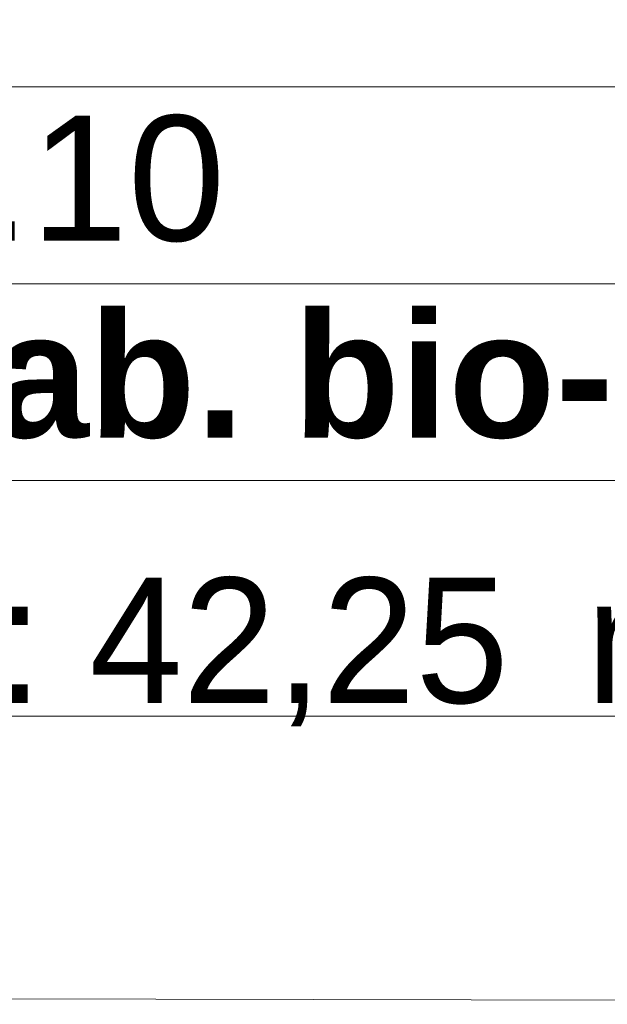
# Model space of a CAD drawing. Header units: millimetres. Extents: x -148444 to 51443, y -4810 to 453290.
# Tile 219 of 256: x 28514 to 29452, y 74486 to 76059. Entities that reach past the tile are written whole.
import ezdxf

# ---------------------------------------------------------------- set-up
doc = ezdxf.new("R2010")
doc.units = ezdxf.units.MM
doc.layers.add('- strefy pomieszczeń', color=8, linetype='Continuous')
doc.layers.add('Konstrukcja - Stropy', color=8, linetype='Continuous')
doc.styles.add('STYL_AUTOMATYCZNY_1', font='arial.ttf')
doc.styles.add('STYL_AUTOMATYCZNY_2', font='arial.ttf')
doc.styles.add('STYL_AUTOMATYCZNY_6', font='txt')

msp = doc.modelspace()

# ---------------------------------------------------------------- linework, layer by layer
at = {"layer": '- strefy pomieszczeń', "color": 8, "linetype": 'Continuous', "lineweight": 13, "ltscale": 100}
for p, q in [((28198.1, 75951.5), (30257.3, 75951.5)), ((30257.3, 75637.2), (28198.1, 75637.2)), ((28198.1, 75637.2), (30257.3, 75637.2)), ((30257.3, 75322.9), (28198.1, 75322.9)), ((28198.1, 75322.9), (30257.3, 75322.9)), ((30257.3, 74946.4), (28198.1, 74946.4))]:
    msp.add_line(p, q, dxfattribs=at)
at = {"layer": 'Konstrukcja - Stropy', "color": 8, "linetype": 'Continuous', "lineweight": 13, "ltscale": 100, "flags": 128}
msp.add_lwpolyline([(21408, 79526.9), (24708, 79526.9), (24708, 74502.9), (36728, 74476.9), (36778, 86956.9), (9738, 86956.9), (9738, 74326.9), (21408, 74326.9)], close=True, dxfattribs=at)

# ---------------------------------------------------------------- texts
at = {"layer": '- strefy pomieszczeń', "color": 8, "linetype": 'Continuous', "lineweight": 13, "char_height": 200, "attachment_point": 1}
for s, insert, style in [('\\A1;{\\pql;\\pt0,100;\\fArial|b0|i0|c238|p0;\\W1.000000;4.10\\fArial|b0|i0|c238|p0;\\W1.000000;\\A1{\\H.66x;\\S^  ;}\\fArial|b0|i0|c238|p0;\\W1.000000;\\fArial|b0|i0|c238|p0;\\W1.000000;\\A1{\\H.66x;\\S^  ;}}', (28298.1, 75905.8), 'STYL_AUTOMATYCZNY_1'), ('\\A1;{\\pql;\\pt0,100;\\fArial|b1|i0|c238|p0;\\W1.000000;Lab. bio-chem\\fArial|b1|i0|c238|p0;\\W1.000000;\\A1{\\H.66x;\\S^  ;}\\fArial|b1|i0|c238|p0;\\W1.000000;\\fArial|b1|i0|c238|p0;\\W1.000000;\\A1{\\H.66x;\\S^  ;}}', (28298.1, 75591.5), 'STYL_AUTOMATYCZNY_2'), ('\\A1;{\\pql;\\pt0,500;\\fGeneva CE|b0|i0|c0|p0;\\W1.000000;A: 42,25\\fGeneva CE|b0|i0|c0|p0;\\W1.000000;\\A1{\\H.66x;\\S^  ;}\\fGeneva CE|b0|i0|c0|p0;\\W1.000000; m\\fGeneva CE|b0|i0|c0|p0;\\W1.000000;\\A1{\\H.66x;\\S2^  ;}}', (28298.1, 75226), 'STYL_AUTOMATYCZNY_6')]:
    msp.add_mtext(s, dxfattribs=dict(at, insert=insert, style=style))

doc.saveas('drawing.dxf')
